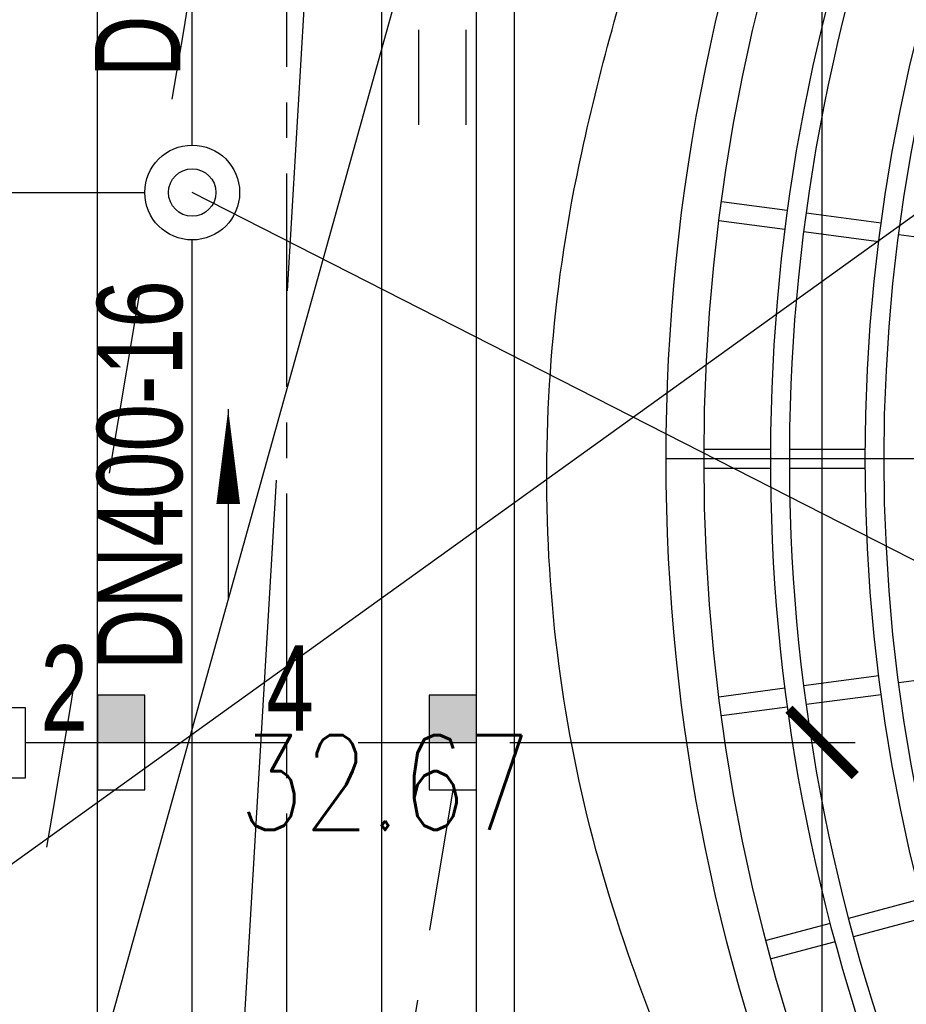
# Model space of a CAD drawing. Header units: millimetres. Extents: x 1371 to 38096, y 232 to 174236.
# Tile 52 of 84: x 19119 to 19128, y 87059 to 87069. Entities that reach past the tile are written whole.
import ezdxf

# ---------------------------------------------------------------- set-up
doc = ezdxf.new("R2010")
doc.units = ezdxf.units.MM
doc.header["$LTSCALE"] = 10
for name, pattern in [('CENTER', [50.8, 31.75, -6.35, 6.35, -6.35]), ('CENTER2', [1.125, 0.75, -0.125, 0.125, -0.125]), ('CONTINOUS', [0]), ('DASHED', [0.75, 0.5, -0.25]), ('X23', [18, 6, -2, 6, -1.2, 1.6, -1.2]), ('X6', [2, 1, -1])]:
    doc.linetypes.add(name, pattern=pattern)
for name, color, linetype in [('0提标-坐标', 3, 'Continuous'), ('0提标-尺寸标注-平面 定位图', 3, 'Continuous'), ('0提标-管-工艺管', 1, '工艺管'), ('0提标-管-放空管', 3, '放空管'), ('0提标-管-污水插旗', 3, 'Continuous'), ('0提标-管-污水管', 4, '厂区污水管'), ('0提标-管-污水管标注', 2, 'CONTINOUS'), ('0提标-管-给水管', 2, '厂区给水管'), ('0提标-管-雨水连管', 3, 'DASHED'), ('0提标-道路', 2, 'Continuous'), ('0提标-道路中心线', 5, 'Continuous'), ('0提标-雨水口', 7, 'Continuous'), ('DLSS', 30, 'Continuous'), ('GCD', 8, 'Continuous'), ('LOCKUP', 7, 'Continuous'), ('ZBTZ', 8, 'Continuous'), ('电力', 180, 'Continuous'), ('雨水', 180, 'Continuous')]:
    doc.layers.add(name, color=color, linetype=linetype)
doc.styles.add('gx', font='txt', dxfattribs={"width": 0.75})
doc.styles.add('HZ', font='rs.shx', dxfattribs={"width": 0.8, "bigfont": 'hztxt.shx'})
doc.styles.add('SMEDI', font='smsim1.shx', dxfattribs={"width": 0.75, "bigfont": 'smfs.shx'})
doc.styles.add('songti', font='txt', dxfattribs={"width": 0.75})
doc.linetypes.add('厂区污水管', pattern='A,4,-0.4,["WS",songti,S=0.4,R=0,X=-0.2,Y=-0.2],-0.4', length=4.8)
doc.linetypes.add('厂区给水管', pattern='A,4,-0.4,["GS",songti,S=0.4,R=0,X=-0.2,Y=-0.2],-0.4', length=4.8)
doc.linetypes.add('工艺管', pattern='A,4,-0.5,["W",songti,S=0.4,R=0,X=-0.2,Y=-0.2],-0.7', length=5.2)
doc.linetypes.add('放空管', pattern='A,0.8,-0.15,["FK",gx,S=0.1,R=0,X=-0.1,Y=-0.05],-0.1', length=1.05)
doc.dimstyles.new('1-700', dxfattribs={"dimscale": 0.7, "dimtxt": 3, "dimasz": 1, "dimexe": 0.5, "dimexo": 0.5, "dimgap": 0, "dimtad": 1, "dimdsep": 46, "dimtxsty": 'SMEDI', "dimblk1": 'ARCHTICK', "dimblk2": 'ARCHTICK', "dimsah": 1, "dimcen": 0, "dimclrd": 7, "dimclre": 7, "dimclrt": 3, "dimazin": 0, "dimtfac": 1, "dimtix": 1, "dimtmove": 2, "dimatfit": 3, "dimldrblk": 'ARCHTICK', "dimfxl": 0, "dimtolj": 1, "dimtzin": 0, "dimarcsym": 0})

# ---------------------------------------------------------------- blocks, each defined once
blk = doc.blocks.new('*U325')
at = {"layer": 'DLSS', "color": 8, "linetype": 'X6', "ltscale": 0.2, "flags": 128}
blk.add_lwpolyline([(19128.901, 86983.109, -0.006008), (19126.482, 86983.888, -0.009596), (19124.983, 86984.423, -0.003772), (19120.914, 86985.999, -0.023509), (19120.276, 86986.287, -0.058244), (19118.922, 86987.189, -0.032118), (19116.804, 86989.234, -0.004511), (19116.044, 86990.084, -0.003533), (19115.091, 86991.185, -0.016319), (19113.473, 86993.211, -0.017727), (19112.114, 86995.174, -0.072162), (19111.058, 86997.5, -0.043639), (19110.243, 87001.63, -0.015853), (19109.998, 87004.847, -0.045644), (19110.051, 87005.968, -0.004364), (19110.642, 87009.96, -0.001496), (19112.502, 87021.585, -0.000061), (19116.89, 87048.47, -0.000361), (19117.635, 87053.012, -0.000762), (19118.141, 87056.053, 0.000141), (19120.891, 87072.456, 0.004463), (19121.666, 87077.355, 0.002008), (19123.247, 87088.265), (19123.247, 87088.265), (19123.247, 87088.265), (19123.247, 87088.265)], format="xyb", dxfattribs=at)
at = {"layer": 'ZBTZ', "color": 8, "ltscale": 0.3}
for p, q in [((19122.856, 87068.391), (19122.856, 87069.391)), ((19123.356, 87068.391), (19123.356, 87069.391))]:
    blk.add_line(p, q, dxfattribs=at)
at = {"layer": 'ZBTZ', "color": 8, "linetype": 'Continuous', "ltscale": 0.3, "flags": 128}
blk.add_lwpolyline([(19137.06, 87045.374, -0.023267), (19134.657, 87046.802, -0.044403), (19133.509, 87047.714, -0.018149), (19130.824, 87050.459, -0.020968), (19128.693, 87053.009, -0.04069), (19126.448, 87056.489, -0.044024), (19124.945, 87060.01, -0.067588), (19124.224, 87063.958, -0.065302), (19124.576, 87068.096, -0.028122), (19125.339, 87070.838, -0.024405), (19126.545, 87073.888, -0.038356), (19127.719, 87076.027, -0.018018), (19130.712, 87080.267, -0.10154), (19133.92, 87083.067, -0.068939), (19139.717, 87085.367)], format="xyb", dxfattribs=at)
at = {"layer": 'GCD', "linetype": 'Continuous', "ltscale": 0.3, "style": 'HZ', "width": 0.8}
blk.add_text('32.67', height=1, dxfattribs=at).set_placement((19120.958, 87060.954))
blk = doc.blocks.new('A$C376B11A7')
at = {"layer": '0提标-雨水口', "linetype": 'Continuous'}
blk.add_hatch(color=256, dxfattribs=at).paths.add_polyline_path([(-0.25, 0.5), (-0.25, 0), (0.25, 0), (0.25, 0.5)])
blk.add_line((-0.25, 0), (0.25, 0), dxfattribs=at)
blk.add_lwpolyline([(-0.25, -0.5), (0.25, -0.5), (0.25, 0.5), (-0.25, 0.5)], close=True, dxfattribs=at)
blk = doc.blocks.new('_ARCHTICK')
at = {"color": 0, "linetype": 'ByBlock', "const_width": 0.15}
blk.add_lwpolyline([(-0.5, -0.5), (0.5, 0.5)], dxfattribs=at)
blk = doc.blocks.new('*D322')
at = {"layer": '0提标-尺寸标注-平面 定位图', "color": 7, "lineweight": -2}
for p, q in [((19123.816, 87061.876), (19127.462, 87061.876)), ((19127.112, 87043.876), (19127.112, 87061.876)), ((19123.816, 87043.876), (19127.462, 87043.876))]:
    blk.add_line(p, q, dxfattribs=at)
at = {"layer": 'Defpoints', "color": 0}
for p in [(19123.466, 87061.876), (19127.112, 87061.876), (19123.466, 87043.876)]:
    blk.add_point(p, dxfattribs=at)
at = {"layer": '0提标-尺寸标注-平面 定位图', "color": 7, "lineweight": -2, "xscale": 0.7, "yscale": 0.7, "zscale": 0.7}
for p, rotation in [((19127.112, 87061.876), 90), ((19127.112, 87043.876), 270)]:
    blk.add_blockref('_ARCHTICK', p, dxfattribs=dict(at, rotation=rotation))
at = {"layer": '0提标-尺寸标注-平面 定位图', "color": 3, "insert": (19126.062, 87052.876), "char_height": 2.1, "attachment_point": 5, "rotation": 90, "style": 'SMEDI'}
blk.add_mtext('\\A1;18', dxfattribs=at)
blk = doc.blocks.new('*D175')
at = {"layer": '0提标-尺寸标注-平面 定位图', "color": 7, "lineweight": -2}
for p, q in [((19125.178, 87088.376), (19127.462, 87088.376)), ((19127.112, 87061.876), (19127.112, 87088.376)), ((19123.816, 87061.876), (19127.462, 87061.876))]:
    blk.add_line(p, q, dxfattribs=at)
at = {"layer": 'Defpoints', "color": 0}
for p in [(19124.828, 87088.376), (19127.112, 87088.376), (19123.466, 87061.876)]:
    blk.add_point(p, dxfattribs=at)
at = {"layer": '0提标-尺寸标注-平面 定位图', "color": 7, "lineweight": -2, "xscale": 0.7, "yscale": 0.7, "zscale": 0.7}
for p, rotation in [((19127.112, 87088.376), 90), ((19127.112, 87061.876), 270)]:
    blk.add_blockref('_ARCHTICK', p, dxfattribs=dict(at, rotation=rotation))
at = {"layer": '0提标-尺寸标注-平面 定位图', "color": 3, "insert": (19126.062, 87075.126), "char_height": 2.1, "attachment_point": 5, "rotation": 90, "style": 'SMEDI'}
blk.add_mtext('\\A1;26.5', dxfattribs=at)
blk = doc.blocks.new('一期二沉池')
at = {"color": 8}
for p, q in [((19230.744, 86791.966), (19230.05, 86792.057)), ((19230.718, 86791.768), (19230.024, 86791.859)), ((19232.615, 86791.619), (19231.921, 86791.71)), ((19230.566, 86789.448), (19229.866, 86789.448)), ((19232.466, 86789.348), (19231.766, 86789.348)), ((19230.566, 86789.248), (19229.866, 86789.248)), ((19232.615, 86787.077), (19231.921, 86786.985)), ((19230.718, 86786.928), (19230.024, 86786.836)), ((19230.744, 86786.729), (19230.05, 86786.638)), ((19231.198, 86784.449), (19230.522, 86784.268)), ((19231.25, 86784.256), (19230.574, 86784.075))]:
    blk.add_line(p, q, dxfattribs=at)
at = {"color": 8, "linetype": 'DASHED', "ltscale": 200}
for p, q in [((19231.736, 86791.835), (19230.943, 86791.94)), ((19231.71, 86791.637), (19230.917, 86791.742)), ((19231.566, 86789.448), (19230.766, 86789.448)), ((19231.566, 86789.248), (19230.766, 86789.248)), ((19231.71, 86787.058), (19230.917, 86786.954)), ((19231.736, 86786.86), (19230.943, 86786.756)), ((19232.164, 86784.708), (19231.391, 86784.501)), ((19232.216, 86784.515), (19231.443, 86784.308))]:
    blk.add_line(p, q, dxfattribs=at)
at = {"color": 8, "linetype": 'CENTER', "ltscale": 0.1}
blk.add_line((19270.266, 86789.348), (19229.466, 86789.348), dxfattribs=at)
at = {"color": 8}
for major_axis, start_param, end_param in [((0.001, 20.4), -1.570727, 4.712458), ((0.727, 19.286), -0.711435, 5.499196), ((-1.217, 19.061), -0.822965, 5.407858), ((0, 20), -1.570772, 4.712413), ((0.003, 18.3), -1.570656, 4.712529), ((-0.001, 18.1), 4.712341, 10.995526)]:
    blk.add_ellipse((19249.866, 86789.348), major_axis=major_axis, ratio=1, start_param=start_param, end_param=end_param, dxfattribs=at)
blk = doc.blocks.new('*U324')
at = {"layer": '0提标-管-工艺管', "ltscale": 0.4}
blk.add_line((19122.466, 87003.099), (19122.466, 87100.676), dxfattribs=at)
at = {"layer": '0提标-管-放空管', "ltscale": 0.3}
blk.add_line((19114.646, 87067.676), (19119.966, 87067.676), dxfattribs=at)
at = {"layer": '0提标-管-污水插旗', "color": 7, "ltscale": 0.5}
blk.add_line((19132.184, 87061.709), (19120.466, 87067.676), dxfattribs=at)
at = {"layer": '0提标-管-污水管', "ltscale": 0.4}
for p, q in [((19120.466, 87068.176), (19120.466, 87079.426)), ((19120.466, 87052.126), (19120.466, 87067.176))]:
    blk.add_line(p, q, dxfattribs=at)
at = {"layer": '0提标-管-污水管', "linetype": 'CONTINOUS', "ltscale": 0.4}
for radius in [0.5, 0.25]:
    blk.add_circle((19120.466, 87067.676), radius, dxfattribs=at)
at = {"layer": '0提标-管-污水管标注', "ltscale": 0.4}
blk.add_line((19120.846, 87065.39), (19120.846, 87063.39), dxfattribs=at)
blk.add_lwpolyline([(19120.846, 87065.39, 0, 0.25, 0), (19120.846, 87064.39, 0, 0, 0)], format="xyseb", dxfattribs=at)
at = {"layer": '0提标-管-给水管', "ltscale": 0.4}
blk.add_line((19123.866, 87002.51), (19123.866, 87083.845), dxfattribs=at)
at = {"layer": '0提标-管-雨水连管', "ltscale": 0.3}
for p, q in [((19118.706, 87061.876), (19119.466, 87061.876)), ((19119.966, 87061.876), (19122.966, 87061.876))]:
    blk.add_line(p, q, dxfattribs=at)
at = {"layer": '0提标-管-雨水连管', "color": 2, "ltscale": 0.3}
blk.add_line((19123.216, 87061.376), (19120.692, 87046.322), dxfattribs=at)
at = {"layer": '0提标-管-雨水连管', "color": 7, "linetype": 'CONTINOUS', "ltscale": 0.3}
blk.add_lwpolyline([(19117.966, 87061.502), (19118.706, 87061.502), (19118.706, 87062.242), (19117.966, 87062.242)], close=True, dxfattribs=at)
at = {"layer": '0提标-道路', "ltscale": 0.3}
for p, q in [((19119.466, 86999.376), (19119.466, 87107.626)), ((19123.466, 86989.298), (19123.466, 87084.568))]:
    blk.add_line(p, q, dxfattribs=at)
at = {"layer": '0提标-道路中心线', "linetype": 'CENTER2', "ltscale": 0.3}
blk.add_line((19121.466, 86991.376), (19121.466, 87115.626), dxfattribs=at)
at = {"layer": '电力', "linetype": 'Continuous', "elevation": 32.682, "flags": 128}
blk.add_lwpolyline([(19129.96, 87131.705), (19133.684, 87128.395), (19130.621, 87091.502), (19127.219, 87086.241), (19118.711, 87055.732), (19116.058, 87031.38), (19117.134, 87022.8), (19118.105, 87011.503), (19134.131, 86994.689), (19146.387, 86991.338), (19170.447, 86993.246)], dxfattribs=at)
at = {"layer": '雨水', "linetype": 'X23', "ltscale": 0.1, "elevation": 33.896, "flags": 128}
blk.add_lwpolyline([(19126.861, 86993.581), (19121.434, 86993.654), (19117.481, 86998.631), (19120.485, 87022.604), (19120.764, 87054.597), (19123.167, 87095.428)], dxfattribs=at)
at = {"ltscale": 0.3}
blk.add_blockref('一期二沉池', (-104, 275.519), dxfattribs=at)
at = {"layer": '0提标-雨水口', "linetype": 'Continuous', "ltscale": 0.3}
for p in [(19119.716, 87061.876), (19123.216, 87061.876)]:
    blk.add_blockref('A$C376B11A7', p, dxfattribs=at)
at = {"layer": '0提标-管-污水管标注', "ltscale": 0.4, "style": 'SMEDI', "width": 0.75}
for s, p in [('DN400-12', (19120.34, 87068.892)), ('DN400-16', (19120.361, 87062.636))]:
    blk.add_text(s, height=0.9, rotation=90, dxfattribs=at).set_placement(p)
at = {"layer": '0提标-管-雨水连管', "color": 3, "ltscale": 0.3, "style": 'SMEDI', "width": 0.75}
for s, p in [('2', (19118.865, 87062)), ('4', (19121.247, 87062))]:
    blk.add_text(s, height=0.9, dxfattribs=at).set_placement(p)
at = {"layer": '0提标-尺寸标注-平面 定位图'}
for base, p1, p2, picture, middle in [((19127.112, 87088.376), (19123.466, 87061.876), (19124.828, 87088.376), '*D175', (19126.062, 87075.126)), ((19127.112, 87061.876), (19123.466, 87043.876), (19123.466, 87061.876), '*D322', (19126.062, 87052.876))]:
    dim = blk.add_linear_dim(base=base, p1=p1, p2=p2, angle=90, dimstyle='1-700', dxfattribs=at)
    dim.commit()
    dim.dimension.update_dxf_attribs({"geometry": picture, "text_midpoint": middle})
at = {"layer": '0提标-坐标'}
blk.add_leader([(19116.866, 87059.376), (19130.935, 87069.491)], dimstyle='1-700', dxfattribs=at)
blk = doc.blocks.new('*U327')
at = {"layer": 'LOCKUP', "ltscale": 0.3}
for name in ['*U324', '*U325']:
    blk.add_blockref(name, (0, 0), dxfattribs=at)

msp = doc.modelspace()

# ---------------------------------------------------------------- block references
at = {"layer": 'LOCKUP', "ltscale": 0.3}
msp.add_blockref('*U327', (0, 0), dxfattribs=at)

doc.saveas('drawing.dxf')
